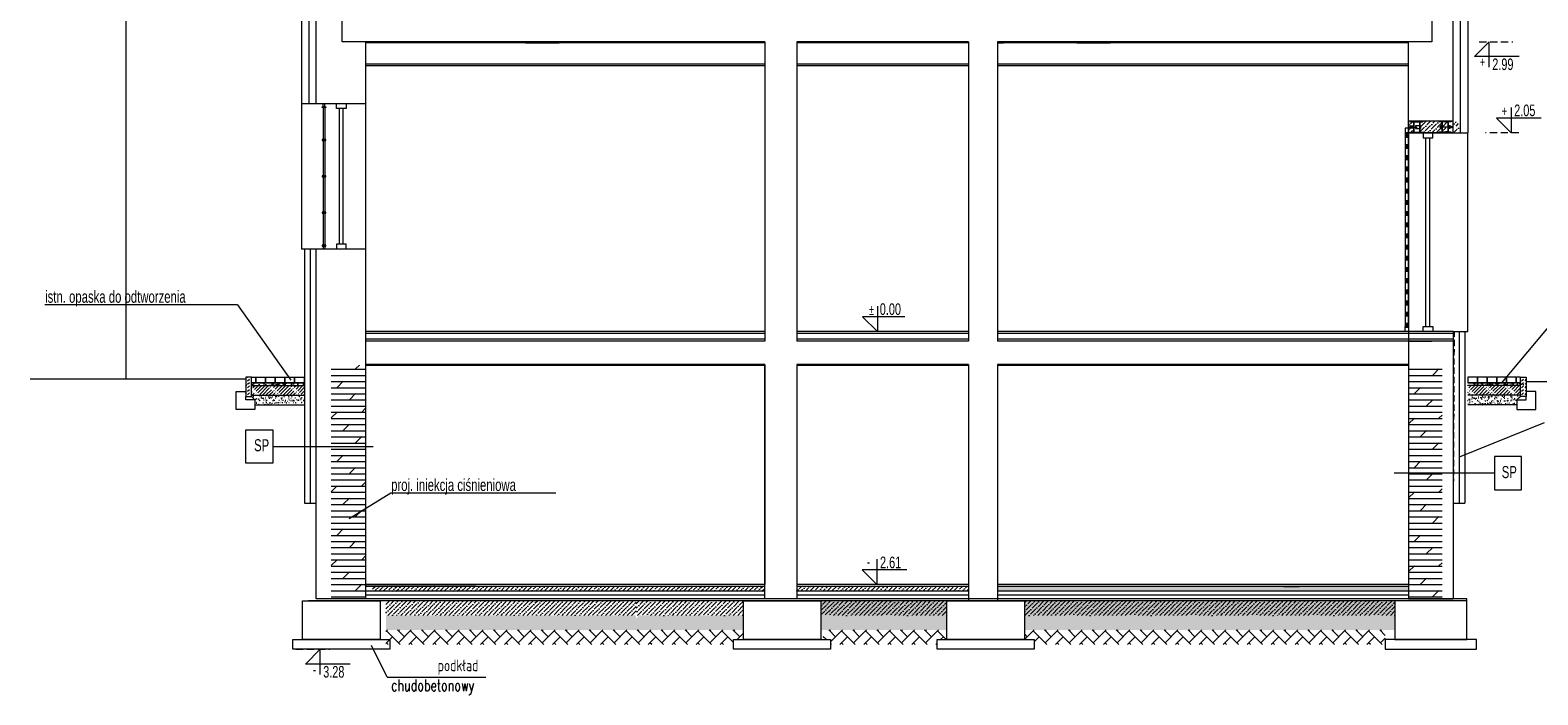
# Model space of a CAD drawing. Header units: millimetres. Extents: x 6354466 to 6508314, y -1889048 to -1342748.
# Tile 27 of 134: x 6482466 to 6498020, y -1885564 to -1878704. Entities that reach past the tile are written whole.
import ezdxf
from ezdxf.enums import TextEntityAlignment as Align

# ---------------------------------------------------------------- set-up
doc = ezdxf.new("R2010")
doc.units = ezdxf.units.MM
for name, pattern in [('CENTER', [50.8, 31.75, -6.35, 6.35, -6.35]), ('DASHED', [19.05, 12.7, -6.35]), ('HIDDEN', [0.375, 0.25, -0.125])]:
    doc.linetypes.add(name, pattern=pattern)
for name, color, linetype, lineweight in [('CIENKIE', 161, 'Continuous', 13), ('HATCH', 8, 'Continuous', 0), ('L-3', 10, 'Continuous', 18), ('L-5', 152, 'Continuous', 9), ('L-HATCH', 252, 'Continuous', 5), ('L-ISTNIEJĄCE BUDYNKI', 167, 'Continuous', 5), ('L-TXT', 141, 'Continuous', 9), ('OSIE', 9, 'CENTER', 9)]:
    doc.layers.add(name, color=color, linetype=linetype, lineweight=lineweight)
doc.styles.add('125', font='cdmsimpl.shx', dxfattribs={"width": 0.7, "height": 125})
doc.styles.add('SIM-DIM', font='simplex.shx', dxfattribs={"width": 0.7, "bigfont": 'cdmbigpl.shx'})
doc.styles.add('SIMPLEX', font='cdmsimpl.shx', dxfattribs={"width": 0.7, "bigfont": 'cdmbigpl.shx'})
doc.linetypes.add('BATTING', pattern='A,0.00254,-2.54,[134,ltypeshp.shx,S=2.54,R=0,X=-2.54,Y=0],-5.08,[134,ltypeshp.shx,S=2.54,R=180,X=2.54,Y=0],-2.54', length=10.16254)
pattern_1 = [(45, (6467235.9, -1881814.1), (3e-13, 123.56832), [262.128, -87.376]), (135, (6467297.68, -1881752.32), (3e-13, 123.56832), [262.128, -87.376])]
pattern_2 = [(45, (6467235.896, -1881814.104), (16.83798, 61.73926), [79.375, -15.875, 0, -15.875])]

# ---------------------------------------------------------------- blocks, each defined once
blk = doc.blocks.new('IPE120')
at = {"layer": 'HATCH'}
h = blk.add_hatch(dxfattribs=at)
h.set_pattern_fill('ANSI32', color=256, style=0)
h.set_pattern_definition([(45, (-6280381.522, 1601652.065), (-6.735192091, 6.735192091), []), (45, (-6280377.032, 1601652.065), (-6.735192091, 6.735192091), [])])
h.paths.add_polyline_path([(32, 60), (-32, 60), (-32, 54), (-9, 54, -0.414214), (-2, 47), (-2, -47, -0.414214), (-9, -54), (-32, -54), (-32, -60), (32, -60), (32, -54), (9, -54, -0.414214), (2, -47), (2, 47, -0.414214), (9, 54), (32, 54)])
at = {"layer": 'CIENKIE'}
for p, q in [((32, 60), (-32, 60)), ((-32, 60), (-32, 54)), ((-9, 54), (-32, 54)), ((-2, 47), (-2, -47)), ((2, 47), (2, -47)), ((32, 54), (9, 54)), ((32, 60), (32, 54)), ((-9, -54), (-32, -54)), ((-32, -54), (-32, -60)), ((32, -60), (-32, -60)), ((32, -54), (9, -54)), ((32, -54), (32, -60))]:
    blk.add_line(p, q, dxfattribs=at)
for centre, start, end in [((-9, 47), 0, 90), ((9, 47), 90, 180), ((-9, -47), 270, 0), ((9, -47), 180, 270)]:
    blk.add_arc(centre, 7, start, end, dxfattribs=at)
blk = doc.blocks.new('*U30')
for p, q in [((-5, 0), (-5, -5)), ((5, -5), (5, 0)), ((-5, -5), (5, -5)), ((-2, -5), (-2, -200)), ((2, -5), (2, -200)), ((-5, -205), (-5, -200)), ((-5, -200), (5, -200)), ((5, -200), (5, -205))]:
    blk.add_line(p, q)
blk = doc.blocks.new('*U31')
for p, q in [((-5, 0), (-5, -5)), ((5, -5), (5, 0)), ((-5, -5), (5, -5)), ((-2, -5), (-2, -145)), ((2, -5), (2, -145)), ((-5, -150), (-5, -145)), ((-5, -145), (5, -145)), ((5, -145), (5, -150))]:
    blk.add_line(p, q)

msp = doc.modelspace()

# ---------------------------------------------------------------- hatches: boundary and pattern name
at = {"layer": 'L-3', "true_color": 0x000000}
for points in [[(6496651, -1879772), (6496651, -1879807.3), (6496685.9, -1879807.3), (6496685.9, -1879772)], [(6496651, -1879887.3), (6496651, -1879922.7), (6496685.9, -1879922.7), (6496685.9, -1879887.3)], [(6496651, -1880002.7), (6496651, -1880038), (6496685.9, -1880038), (6496685.9, -1880002.7)], [(6496651, -1880118), (6496651, -1880153.4), (6496685.9, -1880153.4), (6496685.9, -1880118)], [(6496651, -1880233.4), (6496651, -1880268.8), (6496685.9, -1880268.8), (6496685.9, -1880233.4)], [(6496651, -1880348.8), (6496651, -1880384.1), (6496685.9, -1880384.1), (6496685.9, -1880348.8)], [(6496651, -1880464.1), (6496651, -1880499.5), (6496685.9, -1880499.5), (6496685.9, -1880464.1)], [(6496651, -1880579.5), (6496651, -1880614.8), (6496685.9, -1880614.8), (6496685.9, -1880579.5)], [(6496651, -1880694.8), (6496651, -1880730.2), (6496685.9, -1880730.2), (6496685.9, -1880694.8)], [(6496651, -1880810.2), (6496651, -1880845.5), (6496685.9, -1880845.5), (6496685.9, -1880810.2)], [(6496651, -1880925.5), (6496651, -1880960.9), (6496685.9, -1880960.9), (6496685.9, -1880925.5)], [(6496651, -1881040.9), (6496651, -1881076.2), (6496685.9, -1881076.2), (6496685.9, -1881040.9)], [(6496651, -1881156.2), (6496651, -1881191.6), (6496685.9, -1881191.6), (6496685.9, -1881156.2)], [(6496651, -1881271.6), (6496651, -1881306.9), (6496685.9, -1881306.9), (6496685.9, -1881271.6)], [(6496651, -1881386.9), (6496651, -1881422.3), (6496685.9, -1881422.3), (6496685.9, -1881386.9)], [(6496651, -1881502.3), (6496651, -1881537.6), (6496685.9, -1881537.6), (6496685.9, -1881502.3)], [(6496651, -1881617.6), (6496651, -1881653), (6496685.9, -1881653), (6496685.9, -1881617.6)], [(6496651, -1881733), (6496651, -1881768.3), (6496685.9, -1881768.3), (6496685.9, -1881733)]]:
    msp.add_hatch(color=18, dxfattribs=at).paths.add_polyline_path(points)
at = {"layer": 'L-HATCH', "ltscale": 10, "true_color": 0x139b48, "transparency": 33554687}
h = msp.add_hatch(dxfattribs=at)
h.set_pattern_fill('DOLMIT', color=114, scale=10)
h.paths.add_polyline_path([(6485925.9, -1882160), (6485571.9, -1882160), (6485571.9, -1884574.1), (6485925.9, -1884574.1)])
h = msp.add_hatch(dxfattribs=at)
h.set_pattern_fill('DOLMIT', color=114, scale=10)
h.paths.add_polyline_path([(6496685.9, -1882179.5), (6497032.3, -1882179.5), (6497032.3, -1884574.1), (6496685.9, -1884574.1)])
at = {"layer": 'L-ISTNIEJĄCE BUDYNKI', "ltscale": 0.5}
h = msp.add_hatch(dxfattribs=at)
h.set_pattern_fill('ANSI36', color=256, scale=10, angle=360)
h.set_pattern_definition([(45, (6614521.3, -1802850.623), (16.83798, 61.739261), [79.375, -15.875, 0, -15.875])])
h.paths.add_polyline_path([(6496731.5, -1879657.4, 0.4142136), (6496724.5, -1879650.4), (6496701.7, -1879650.4), (6496701.7, -1879644.1), (6496681.7, -1879644.1), (6496681.7, -1879764.1), (6496701.7, -1879764.1), (6496701.7, -1879757.8), (6496724.5, -1879757.8, 0.4142136), (6496731.5, -1879750.8), (6496731.5, -1879719.1), (6496727.9, -1879719.1), (6496727.9, -1879717.2), (6496712, -1879717.2), (6496712, -1879713.1), (6496697, -1879713.1), (6496697, -1879695.1), (6496712, -1879695.1), (6496712, -1879691), (6496727.9, -1879691), (6496727.9, -1879689.1), (6496731.5, -1879689.1)])
h.paths.add_polyline_path([(6496941.7, -1879644.1), (6496829.7, -1879644.1), (6496829.7, -1879650.4), (6496806.9, -1879650.4, 0.4142136), (6496799.9, -1879657.4), (6496799.9, -1879689.1), (6496803.5, -1879689.1), (6496803.5, -1879690.7), (6496813.5, -1879690.7), (6496813.5, -1879717.5), (6496803.5, -1879717.5), (6496803.5, -1879719.1), (6496799.9, -1879719.1), (6496799.9, -1879750.8, 0.4141985), (6496806.9, -1879757.8), (6496829.7, -1879757.8), (6496829.7, -1879764.1), (6496941.7, -1879764.1)])
h.paths.add_polyline_path([(6497069.9, -1879690.7), (6497079.9, -1879690.7), (6497079.9, -1879689.1), (6497083.5, -1879689.1), (6497083.5, -1879657.4, 0.4142136), (6497076.5, -1879650.4), (6497053.7, -1879650.4), (6497053.7, -1879644.1), (6496941.7, -1879644.1), (6496941.7, -1879764.1), (6496966.7, -1879764.1), (6497053.7, -1879764.1), (6497053.7, -1879757.8), (6497076.5, -1879757.8, 0.4142287), (6497083.5, -1879750.8), (6497083.5, -1879719.1), (6497079.9, -1879719.1), (6497079.9, -1879717.5), (6497069.9, -1879717.5)])
h.paths.add_polyline_path([(6497201.7, -1879644.1), (6497181.7, -1879644.1), (6497181.7, -1879650.4), (6497158.9, -1879650.4, 0.4142136), (6497151.9, -1879657.4), (6497151.9, -1879689.1), (6497155.5, -1879689.1), (6497155.5, -1879691), (6497171.4, -1879691), (6497171.4, -1879695.1), (6497186.4, -1879695.1), (6497186.4, -1879713.1), (6497171.4, -1879713.1), (6497171.4, -1879717.2), (6497155.5, -1879717.2), (6497155.5, -1879719.1), (6497151.9, -1879719.1), (6497151.9, -1879750.8, 0.4142136), (6497158.9, -1879757.8), (6497181.7, -1879757.8), (6497181.7, -1879764.1), (6497201.7, -1879764.1)])
at = {"layer": 'L-ISTNIEJĄCE BUDYNKI'}
h = msp.add_hatch(dxfattribs=at)
h.set_pattern_fill('DASH', color=256, scale=8, angle=45, style=0)
h.set_pattern_definition([(45, (6009258.577, -2106433.732), (2e-13, 35.9210245), [25.4, -25.4])])
h.paths.add_polyline_path([(6484748, -1882383.5), (6484748, -1882484.1), (6484690, -1882484.1), (6484690, -1882284.1), (6484748, -1882284.1)])
h = msp.add_hatch(dxfattribs=at)
h.set_pattern_fill('AR-SAND', color=256, style=0)
h.set_pattern_definition([(37.5, (5330951.468, -2081249.116), (-1.6000313, 48.9413237), [0, -38.608, 0, -43.18, 0, -41.275]), (7.5, (5330951.47, -2081249.116), (44.9523283, 71.68251), [0, -20.828, 0, -34.798, 0, -13.335]), (327.5, (5330920.226, -2081249.116), (79.099237, 0.1437185), [0, -12.7, 0, -45.72, 0, -59.69]), (317.5, (5330920.226, -2081249.116), (76.3556452, 22.2929323), [0, -6.35, 0, -29.972, 0, -34.29])])
h.paths.add_polyline_path([(6485294, -1882344.1), (6484750, -1882344.1), (6484690, -1882344.1), (6484690, -1882371.2), (6484750, -1882371.2), (6485294, -1882371.2)])
h = msp.add_hatch(dxfattribs=at)
h.set_pattern_fill('AR-SAND', color=256, angle=180, style=0)
h.set_pattern_definition([(37.5, (5330983.405, -2081249.116), (-1.6000313, 48.9413237), [0, -38.608, 0, -43.18, 0, -41.275]), (7.5, (5330983.405, -2081249.116), (44.9523283, 71.68251), [0, -20.828, 0, -34.798, 0, -13.335]), (327.5, (5330952.163, -2081249.116), (79.099237, 0.1437185), [0, -12.7, 0, -45.72, 0, -59.69]), (317.5, (5330952.163, -2081249.116), (76.3556452, 22.2929323), [0, -6.35, 0, -29.972, 0, -34.29])])
h.paths.add_polyline_path([(6497295.9, -1882344.1), (6497839.8, -1882344.1), (6497899.8, -1882344.1), (6497899.8, -1882371.2), (6497839.8, -1882371.2), (6497295.9, -1882371.2)])
h = msp.add_hatch(dxfattribs=at)
h.set_pattern_fill('DASH', color=256, scale=8, angle=135, style=0)
h.set_pattern_definition([(45, (6009290.515, -2106433.732), (2e-13, 35.9210245), [25.4, -25.4])])
h.paths.add_polyline_path([(6497841.8, -1882383.5), (6497841.8, -1882484.1), (6497899.8, -1882484.1), (6497899.8, -1882284.1), (6497841.8, -1882284.1)])
h = msp.add_hatch(dxfattribs=at)
h.set_pattern_fill('ISO04W100', color=256, scale=5, angle=45)
h.set_pattern_definition([(45, (6293508.51, -1988760.03), (-17.6776695, 17.6776695), [120, -15, 2.5, -15])])
h.paths.add_polyline_path([(6484750, -1882371.2), (6484750, -1882471.2), (6485294, -1882471.2), (6485294, -1882371.2)])
h = msp.add_hatch(dxfattribs=at)
h.set_pattern_fill('AR-SAND', color=256)
h.set_pattern_definition([(37.5, (6286161.043, -2101549.475), (-1.6000313, 48.941324), [0, -38.608, 0, -43.18, 0, -41.275]), (7.5, (6286161.04, -2101549.475), (44.952328, 71.68251), [0, -20.828, 0, -34.798, 0, -13.335]), (327.5, (6286129.8, -2101549.475), (79.099237, 0.1437185), [0, -12.7, 0, -45.72, 0, -59.69]), (317.5, (6286129.8, -2101549.475), (76.355645, 22.292932), [0, -6.35, 0, -29.972, 0, -34.29])])
h.paths.add_polyline_path([(6484750, -1882484.1), (6484785.4, -1882519.5), (6484785.4, -1882571.2), (6485294, -1882571.2), (6485294, -1882471.2), (6484750, -1882471.2)])
h = msp.add_hatch(dxfattribs=at)
h.set_pattern_fill('ISO04W100', color=256, scale=5, angle=135)
h.set_pattern_definition([(45, (6293540.447, -1988760.03), (-17.6776695, 17.6776695), [120, -15, 2.5, -15])])
h.paths.add_polyline_path([(6497839.8, -1882371.2), (6497839.8, -1882471.2), (6497295.9, -1882471.2), (6497295.9, -1882371.2)])
h = msp.add_hatch(dxfattribs=at)
h.set_pattern_fill('AR-SAND', color=256, angle=180)
h.set_pattern_definition([(37.5, (6286192.98, -2101549.475), (-1.6000313, 48.9413237), [0, -38.608, 0, -43.18, 0, -41.275]), (7.5, (6286192.98, -2101549.475), (44.952328, 71.68251), [0, -20.828, 0, -34.798, 0, -13.335]), (327.5, (6286161.74, -2101549.475), (79.099237, 0.1437185), [0, -12.7, 0, -45.72, 0, -59.69]), (317.5, (6286161.74, -2101549.475), (76.355645, 22.292932), [0, -6.35, 0, -29.972, 0, -34.29])])
h.paths.add_polyline_path([(6497839.8, -1882484.1), (6497804.5, -1882519.5), (6497804.5, -1882571.2), (6497295.9, -1882571.2), (6497295.9, -1882471.2), (6497839.8, -1882471.2)])
at = {"layer": 'L-ISTNIEJĄCE BUDYNKI', "ltscale": 0.5}
h = msp.add_hatch(dxfattribs=at)
h.set_pattern_fill('ANSI36', color=256, scale=10, angle=360)
h.set_pattern_definition(pattern_2)
h.paths.add_polyline_path([(6485995.9, -1884444.1), (6485995.9, -1884494.1), (6488717, -1884494.1), (6488717, -1884444.1)])
h = msp.add_hatch(dxfattribs=at)
h.set_pattern_fill('ANSI36', color=256, scale=10, angle=360)
h.set_pattern_definition(pattern_2)
h.paths.add_polyline_path([(6490045.9, -1884494.1), (6490045.9, -1884444.1), (6488717, -1884444.1), (6488717, -1884494.1)])
h = msp.add_hatch(dxfattribs=at)
h.set_pattern_fill('ANSI36', color=256, scale=10, angle=360)
h.set_pattern_definition(pattern_2)
h.paths.add_polyline_path([(6492145.9, -1884494.1), (6490375.9, -1884494.1), (6490375.9, -1884444.1), (6492145.9, -1884444.1)])
h = msp.add_hatch(dxfattribs=at)
h.set_pattern_fill('ANSI36', color=256, scale=10, angle=360)
h.set_pattern_definition(pattern_2)
h.paths.add_polyline_path([(6492445.9, -1884444.1), (6496685.9, -1884444.1), (6496685.9, -1884494.1), (6492445.9, -1884494.1)])
h = msp.add_hatch(dxfattribs=at)
h.set_pattern_fill('ANSI36', color=256, scale=10)
h.paths.add_polyline_path([(6486135.9, -1884594.1), (6486135.9, -1884744.1), (6488717, -1884744.1), (6488717, -1884594.1)])
h = msp.add_hatch(dxfattribs=at)
h.set_pattern_fill('ANSI36', color=256, scale=10, angle=360)
h.set_pattern_definition(pattern_2)
h.paths.add_polyline_path([(6489823.4, -1884744.1), (6488717, -1884744.1), (6488717, -1884594.1), (6489823.4, -1884594.1)])
h = msp.add_hatch(dxfattribs=at)
h.set_pattern_fill('ANSI36', color=256, scale=10, angle=360)
h.set_pattern_definition(pattern_2)
h.paths.add_polyline_path([(6496545.9, -1884744.1), (6492723.4, -1884744.1), (6492723.4, -1884594.1), (6491923.4, -1884594.1), (6491923.4, -1884744.1), (6490623.4, -1884744.1), (6490623.4, -1884594.1), (6491923.4, -1884594.1), (6492723.4, -1884594.1), (6496545.9, -1884594.1)])
h = msp.add_hatch(dxfattribs=at)
h.set_pattern_fill('ANSI36', color=256, scale=10, angle=360)
h.set_pattern_definition(pattern_2)
h.paths.add_polyline_path([(6490623.4, -1884594.1), (6490623.4, -1884744.1), (6491923.4, -1884744.1), (6491923.4, -1884594.1)])
h = msp.add_hatch(dxfattribs=at)
h.set_pattern_fill('ANSI36', color=256, scale=10, angle=360)
h.set_pattern_definition(pattern_2)
h.paths.add_polyline_path([(6496545.9, -1884594.1), (6492723.4, -1884594.1), (6492723.4, -1884744.1), (6496545.9, -1884744.1)])
h = msp.add_hatch(dxfattribs=at)
h.set_pattern_fill('AR-CONC', color=256, scale=0.78, angle=360)
h.set_pattern_definition([(50, (6467235.9, -1881814.1), (142.10404, -12.4325), [14.859, -163.449]), (355, (6467235.9, -1881814.1), (-27.4899, 149.02434), [11.8872, -130.75966]), (100.45144, (6467247.74, -1881815.14), (114.6142, 136.59185), [12.6282, -138.9104]), (46.1842, (6467235.9, -1881774.48), (211.4417, -32.793), [22.2885, -245.1735]), (96.63556, (6467253.52, -1881777.21), (185.1752, 192.9924), [18.9423, -208.3658]), (351.18415, (6467235.9, -1881774.48), (185.1752, 192.9924), [17.8308, -196.1386]), (21, (6467255.71, -1881784.39), (118.25923, -79.76685), [14.859, -163.449]), (326, (6467255.71, -1881784.39), (48.2056, 143.6666), [11.8872, -130.7592]), (71.45144, (6467265.56, -1881791.03), (166.4648, 63.89976), [12.6282, -138.91015]), (37.5, (6467235.896, -1881814.104), (2.40911, 65.95293), [0, -129.17424, 0, -132.7404, 0, -131.2545]), (7.5, (6467235.896, -1881814.104), (52.11934, 78.14085), [0, -75.68184, 0, -126.20244, 0, -50.0253]), (327.5, (6467191.715, -1881814.104), (105.76066, -4.46842), [0, -49.53, 0, -154.5336, 0, -205.0542]), (317.5, (6467171.9, -1881814.1), (115.54076, 19.83266), [0, -64.389, 0, -102.62616, 0, -145.6182])])
h.paths.add_polyline_path([(6486135.9, -1884744.1), (6486135.9, -1884894.1), (6488717, -1884894.1), (6488717, -1884744.1)])
h.paths.add_polyline_path([(6489823.4, -1884894.1), (6489823.4, -1884744.1), (6488747, -1884744.1), (6488717, -1884774.1), (6488717, -1884894.1)])
h.paths.add_polyline_path([(6491923.4, -1884894.1), (6490623.4, -1884894.1), (6490623.4, -1884744.1), (6491923.4, -1884744.1)])
h.paths.add_polyline_path([(6496545.9, -1884744.1), (6492723.4, -1884744.1), (6492723.4, -1884894.1), (6496545.9, -1884894.1)])
h = msp.add_hatch(dxfattribs=at)
h.set_pattern_fill('AR-HBONE', color=256, scale=0.86, angle=360)
h.set_pattern_definition(pattern_1)
h.paths.add_polyline_path([(6486135.9, -1884894.1), (6486135.9, -1885044.1), (6488717, -1885044.1), (6488717, -1884894.1)])
h.paths.add_polyline_path([(6489723.4, -1885044.1), (6489723.4, -1884994.1), (6489823.4, -1884994.1), (6489823.4, -1884894.1), (6488717, -1884894.1), (6488717, -1885044.1)])
h.paths.add_polyline_path([(6491823.4, -1885044.1), (6491823.4, -1884994.1), (6491923.4, -1884994.1), (6491923.4, -1884894.1), (6490647.6, -1884894.1), (6490647.6, -1884994.1), (6490723.4, -1884994.1), (6490723.4, -1885044.1)])
h = msp.add_hatch(dxfattribs=at)
h.set_pattern_fill('AR-HBONE', color=256, scale=0.86, angle=180)
h.set_pattern_definition(pattern_1)
h.paths.add_polyline_path([(6496445.9, -1884894.1), (6496445.9, -1885044.1), (6495929.8, -1885044.1), (6495929.8, -1884894.1)])
h.paths.add_polyline_path([(6494923.4, -1885044.1), (6494923.4, -1884994.1), (6494823.4, -1884994.1), (6494823.4, -1884894.1), (6495929.8, -1884894.1), (6495929.8, -1885044.1)])
h.paths.add_polyline_path([(6492823.4, -1885044.1), (6492823.4, -1884994.1), (6492723.4, -1884994.1), (6492723.4, -1884894.1), (6494823.4, -1884894.1), (6494823.4, -1884994.1), (6494923.4, -1884994.1), (6494923.4, -1885044.1)])

# ---------------------------------------------------------------- linework, layer by layer
at = {"layer": 'L-3', "linetype": 'BATTING', "ltscale": 7}
for p, q in [((6497220.9, -1879764.1), (6497220.9, -1877484.1)), ((6485340.9, -1877634.1), (6485340.9, -1879464.1))]:
    msp.add_line(p, q, dxfattribs=at)
at = {"layer": 'L-3', "ltscale": 10}
for p, q in [((6497295.9, -1877484.1), (6497295.9, -1879764.1)), ((6485265.9, -1877634.1), (6485265.9, -1879464.1)), ((6485415.9, -1879464.1), (6485265.9, -1879464.1)), ((6497145.9, -1879764.1), (6497295.9, -1879764.1)), ((6485415.9, -1880964.1), (6485265.9, -1880964.1)), ((6485295.9, -1880964.1), (6485295.9, -1883584.1)), ((6497145.9, -1881814.1), (6497295.9, -1881814.1)), ((6497265.9, -1881814.1), (6497265.9, -1883584.1)), ((6485295.9, -1883584.1), (6485415.9, -1883584.1)), ((6497145.9, -1883584.1), (6497265.9, -1883584.1))]:
    msp.add_line(p, q, dxfattribs=at)
at = {"layer": 'L-3', "linetype": 'BATTING', "ltscale": 5}
for p, q in [((6485354.2, -1880964.1), (6485354.2, -1883584.1)), ((6497209.7, -1881814.1), (6497209.7, -1883584.1))]:
    msp.add_line(p, q, dxfattribs=at)
at = {"layer": 'L-3', "linetype": 'DASHED', "ltscale": 5}
msp.add_line((6497150.4, -1883584.1), (6497159.6, -1881814.1), dxfattribs=at)
at = {"layer": 'L-3', "color": 18, "true_color": 0x000000}
for points in [[(6496651, -1879764.1), (6496685.9, -1879764.1), (6496685.9, -1879714.1), (6496651, -1879714.1)], [(6496651, -1879764.1), (6496651, -1881764.1), (6496685.9, -1881764.1), (6496685.9, -1879764.1)], [(6496651, -1879772), (6496651, -1879807.3), (6496685.9, -1879807.3), (6496685.9, -1879772)], [(6496651, -1879887.3), (6496651, -1879922.7), (6496685.9, -1879922.7), (6496685.9, -1879887.3)], [(6496651, -1880118), (6496651, -1880153.4), (6496685.9, -1880153.4), (6496685.9, -1880118)], [(6496651, -1880233.4), (6496651, -1880268.8), (6496685.9, -1880268.8), (6496685.9, -1880233.4)], [(6496651, -1880348.8), (6496651, -1880384.1), (6496685.9, -1880384.1), (6496685.9, -1880348.8)], [(6496651, -1880464.1), (6496651, -1880499.5), (6496685.9, -1880499.5), (6496685.9, -1880464.1)], [(6496651, -1880579.5), (6496651, -1880614.8), (6496685.9, -1880614.8), (6496685.9, -1880579.5)], [(6496651, -1880694.8), (6496651, -1880730.2), (6496685.9, -1880730.2), (6496685.9, -1880694.8)], [(6496651, -1880810.2), (6496651, -1880845.5), (6496685.9, -1880845.5), (6496685.9, -1880810.2)], [(6496651, -1880925.5), (6496651, -1880960.9), (6496685.9, -1880960.9), (6496685.9, -1880925.5)], [(6496651, -1881040.9), (6496651, -1881076.2), (6496685.9, -1881076.2), (6496685.9, -1881040.9)], [(6496651, -1881156.2), (6496651, -1881191.6), (6496685.9, -1881191.6), (6496685.9, -1881156.2)], [(6496651, -1881271.6), (6496651, -1881306.9), (6496685.9, -1881306.9), (6496685.9, -1881271.6)], [(6496651, -1881386.9), (6496651, -1881422.3), (6496685.9, -1881422.3), (6496685.9, -1881386.9)], [(6496651, -1881502.3), (6496651, -1881537.6), (6496685.9, -1881537.6), (6496685.9, -1881502.3)], [(6496651, -1881617.6), (6496651, -1881653), (6496685.9, -1881653), (6496685.9, -1881617.6)], [(6496651, -1881733), (6496651, -1881768.3), (6496685.9, -1881768.3), (6496685.9, -1881733)], [(6496651, -1881764.1), (6496685.9, -1881764.1), (6496685.9, -1881814.1), (6496651, -1881814.1)]]:
    msp.add_lwpolyline(points, close=True, dxfattribs=at)
at = {"layer": 'L-5', "ltscale": 10}
for p, q in [((6485265.9, -1879464.1), (6485265.9, -1880964.1)), ((6497295.9, -1881814.1), (6497295.9, -1879764.1))]:
    msp.add_line(p, q, dxfattribs=at)
at = {"layer": 'L-5'}
for p, q in [((6484969.2, -1883000.2), (6486003.8, -1883000.2)), ((6497572.8, -1883277.1), (6496538.2, -1883277.1))]:
    msp.add_line(p, q, dxfattribs=at)
for points in [[(6484691.5, -1882827.8), (6484969.2, -1882827.8), (6484969.2, -1883172.6), (6484691.5, -1883172.6)], [(6497850.5, -1883104.7), (6497572.8, -1883104.7), (6497572.8, -1883449.6), (6497850.5, -1883449.6)]]:
    msp.add_lwpolyline(points, close=True, dxfattribs=at)
at = {"layer": 'L-HATCH'}
msp.add_line((6484690, -1882305.5), (6482465.9, -1882305.5), dxfattribs=at)
msp.add_lwpolyline([(6483456.3, -1882305.5), (6483456.3, -1870494)], dxfattribs=at)
at = {"layer": 'L-ISTNIEJĄCE BUDYNKI', "ltscale": 0.5}
for p, q in [((6497145.9, -1879764.1), (6497145.9, -1877484.1)), ((6485415.9, -1879464.1), (6485415.9, -1877634.1)), ((6485925.9, -1878824.1), (6485925.9, -1881834.1)), ((6487575.9, -1878834.1), (6487923.7, -1878834.1)), ((6489711.3, -1878824.1), (6489929.1, -1878824.1)), ((6490045.9, -1878824.1), (6490045.9, -1881914.1)), ((6490375.9, -1878824.1), (6490375.9, -1881914.1)), ((6492145.9, -1878824.1), (6492145.9, -1881914.1)), ((6492445.9, -1878824.1), (6492445.9, -1881914.1)), ((6492445.9, -1878834.1), (6492505.9, -1878834.1)), ((6493262.7, -1878834.1), (6493610.5, -1878834.1)), ((6494181.1, -1878824.1), (6494528.9, -1878824.1)), ((6485925.9, -1879464.1), (6485415.9, -1879464.1)), ((6485487.2, -1879494.1), (6485487.2, -1879464.1)), ((6485487.2, -1879504.1), (6485487.2, -1879834.1)), ((6485507.2, -1879494.1), (6485507.2, -1879464.1)), ((6485507.2, -1879504.1), (6485507.2, -1879834.1)), ((6485487.2, -1879844.1), (6485487.2, -1880209.1)), ((6485507.2, -1879844.1), (6485507.2, -1880209.1)), ((6485487.2, -1880219.1), (6485487.2, -1880584.1)), ((6485507.2, -1880219.1), (6485507.2, -1880584.1)), ((6485487.2, -1880594.1), (6485487.2, -1880924.1)), ((6485487.2, -1880594.1), (6485487.2, -1880924.1)), ((6485507.2, -1880594.1), (6485507.2, -1880924.1)), ((6485507.2, -1880594.1), (6485507.2, -1880924.1)), ((6485487.2, -1880934.1), (6485487.2, -1880964.1)), ((6485507.2, -1880934.1), (6485507.2, -1880964.1)), ((6485415.9, -1881814.1), (6485415.9, -1880964.1)), ((6485925.9, -1880964.1), (6485415.9, -1880964.1)), ((6485925.9, -1881814.1), (6485925.9, -1881914.1)), ((6496685.9, -1881814.1), (6496685.9, -1881914.1)), ((6485925.9, -1881914.1), (6485925.9, -1884574.1)), ((6496685.9, -1881914.1), (6496685.9, -1884574.1)), ((6490045.9, -1882154.1), (6490045.9, -1884424.1)), ((6490375.9, -1882154.1), (6490375.9, -1884574.1)), ((6492145.9, -1882154.1), (6492145.9, -1884594.1)), ((6492445.9, -1882154.1), (6492445.9, -1884594.1)), ((6487225.9, -1884444.1), (6487065.9, -1884444.1)), ((6495395.9, -1884444.1), (6495555.9, -1884444.1)), ((6485935.9, -1884574.1), (6485415.9, -1884574.1)), ((6490395.9, -1884574.1), (6490045.9, -1884574.1)), ((6492495.9, -1884574.1), (6492145.9, -1884574.1)), ((6496685.9, -1884574.1), (6497145.9, -1884574.1)), ((6497285.9, -1884594.1), (6497285.9, -1884574.1)), ((6486149.5, -1885380.6), (6485988.9, -1885054.1)), ((6486149.5, -1885380.6), (6487166.9, -1885380.6))]:
    msp.add_line(p, q, dxfattribs=at)
at = {"layer": 'L-ISTNIEJĄCE BUDYNKI'}
for p, q in [((6490045.9, -1878824.1), (6485925.9, -1878824.1)), ((6490045.9, -1878834.1), (6485925.9, -1878834.1)), ((6492145.9, -1878824.1), (6490375.9, -1878824.1)), ((6492145.9, -1878834.1), (6490375.9, -1878834.1)), ((6496685.9, -1878824.1), (6492445.9, -1878824.1)), ((6495525.9, -1878834.1), (6492445.9, -1878834.1)), ((6496685.9, -1878834.1), (6495525.9, -1878834.1)), ((6496685.9, -1879764.1), (6496685.9, -1878824.1)), ((6490045.9, -1879054.1), (6485925.9, -1879054.1)), ((6490045.9, -1879074.1), (6485925.9, -1879074.1)), ((6492145.9, -1879054.1), (6490375.9, -1879054.1)), ((6491285.9, -1879074.1), (6490375.9, -1879074.1)), ((6492145.9, -1879074.1), (6490375.9, -1879074.1)), ((6496685.9, -1879054.1), (6492445.9, -1879054.1)), ((6496685.9, -1879074.1), (6492447.8, -1879074.1)), ((6496716.2, -1879695.1), (6496701.2, -1879695.1)), ((6496701.2, -1879695.1), (6496701.2, -1879713.1)), ((6497115.6, -1879695.1), (6497130.6, -1879695.1)), ((6497130.6, -1879695.1), (6497130.6, -1879713.1)), ((6497145.9, -1879764.1), (6496685.9, -1879764.1)), ((6496701.2, -1879713.1), (6496716.2, -1879713.1)), ((6497130.6, -1879713.1), (6497115.6, -1879713.1)), ((6485415.9, -1884574.1), (6485415.9, -1881814.1)), ((6490045.9, -1881814.1), (6485925.9, -1881814.1)), ((6490045.9, -1881834.1), (6485925.9, -1881834.1)), ((6492145.9, -1881814.1), (6490375.9, -1881814.1)), ((6492145.9, -1881834.1), (6490375.9, -1881834.1)), ((6497145.9, -1881814.1), (6492445.9, -1881814.1)), ((6497145.9, -1881834.1), (6492445.9, -1881834.1)), ((6490045.9, -1881894.1), (6485925.9, -1881894.1)), ((6490045.9, -1881914.1), (6485925.9, -1881914.1)), ((6492145.9, -1881894.1), (6490375.9, -1881894.1)), ((6492145.9, -1881914.1), (6490375.9, -1881914.1)), ((6497145.9, -1881894.1), (6492445.9, -1881894.1)), ((6497145.9, -1881894.1), (6492445.9, -1881894.1)), ((6497145.9, -1881914.1), (6492445.9, -1881914.1)), ((6497145.9, -1881914.1), (6492445.9, -1881914.1)), ((6490045.9, -1882154.1), (6485925.9, -1882154.1)), ((6490045.9, -1882164.1), (6485925.9, -1882164.1)), ((6490045.9, -1884574.1), (6490045.9, -1882154.1)), ((6492145.9, -1882154.1), (6490375.9, -1882154.1)), ((6492145.9, -1882164.1), (6490375.9, -1882164.1)), ((6496685.9, -1882154.1), (6492445.9, -1882154.1)), ((6496685.9, -1882164.1), (6492445.9, -1882164.1)), ((6484750, -1882344.1), (6485294, -1882344.1)), ((6497839.8, -1882344.1), (6497295.9, -1882344.1)), ((6497899.8, -1882331.8), (6498847.8, -1882331.8)), ((6484590, -1882619.5), (6484590, -1882434.1)), ((6484590, -1882434.1), (6484690, -1882434.1)), ((6484690, -1882519.5), (6484690, -1882484.1)), ((6484750, -1882371.2), (6485294, -1882371.2)), ((6484750, -1882471.2), (6485294, -1882471.2)), ((6484750, -1882484.1), (6484785.4, -1882519.5)), ((6497839.8, -1882371.2), (6497295.9, -1882371.2)), ((6497839.8, -1882471.2), (6497295.9, -1882471.2)), ((6497839.8, -1882484.1), (6497804.5, -1882519.5)), ((6497999.8, -1882434.1), (6497899.8, -1882434.1)), ((6497899.8, -1882519.5), (6497899.8, -1882484.1)), ((6497999.8, -1882619.5), (6497999.8, -1882434.1)), ((6484785.4, -1882619.5), (6484590, -1882619.5)), ((6484785.4, -1882519.5), (6484690, -1882519.5)), ((6484785.4, -1882519.5), (6484785.4, -1882619.5)), ((6484785.4, -1882571.2), (6485294, -1882571.2)), ((6497804.5, -1882571.2), (6497295.9, -1882571.2)), ((6497804.5, -1882519.5), (6497899.8, -1882519.5)), ((6497804.5, -1882519.5), (6497804.5, -1882619.5)), ((6497804.5, -1882619.5), (6497999.8, -1882619.5)), ((6485925.9, -1884424.1), (6487065.9, -1884424.1)), ((6490045.9, -1884424.1), (6485925.9, -1884424.1)), ((6490045.9, -1884444.1), (6485925.9, -1884444.1)), ((6490045.9, -1884494.1), (6485925.9, -1884494.1)), ((6488449.2, -1884424.1), (6488105.9, -1884424.1)), ((6492145.9, -1884424.1), (6490375.9, -1884424.1)), ((6492145.9, -1884444.1), (6490375.9, -1884444.1)), ((6492145.9, -1884494.1), (6490375.9, -1884494.1)), ((6495555.9, -1884424.1), (6492445.9, -1884424.1)), ((6496685.9, -1884444.1), (6492445.9, -1884444.1)), ((6496685.9, -1884494.1), (6492445.9, -1884494.1)), ((6493905.1, -1884424.1), (6493561.8, -1884424.1)), ((6496685.9, -1884424.1), (6495555.9, -1884424.1)), ((6497285.9, -1884594.1), (6485335.9, -1884594.1)), ((6497285.9, -1884574.1), (6485415.9, -1884574.1))]:
    msp.add_line(p, q, dxfattribs=at)
at = {"layer": 'L-ISTNIEJĄCE BUDYNKI', "linetype": 'HIDDEN', "ltscale": 300}
for p, q in [((6497414.6, -1878824.1), (6497762.4, -1878824.1)), ((6497824.2, -1879764.1), (6497480.9, -1879764.1)), ((6485208.4, -1885094.1), (6485556.2, -1885094.1))]:
    msp.add_line(p, q, dxfattribs=at)
at = {"layer": 'L-ISTNIEJĄCE BUDYNKI', "color": 18, "ltscale": 0.5, "true_color": 0x000000}
msp.add_line((6496685.9, -1879764.1), (6496685.9, -1881814.1), dxfattribs=at)
at = {"layer": 'L-ISTNIEJĄCE BUDYNKI', "ltscale": 10}
for p, q in [((6497145.9, -1881814.1), (6497145.9, -1884574.1)), ((6497145.9, -1882284.1), (6497145.9, -1883584.1))]:
    msp.add_line(p, q, dxfattribs=at)
at = {"layer": 'L-ISTNIEJĄCE BUDYNKI', "linetype": 'BATTING', "ltscale": 3}
for p, q in [((6490045.9, -1884534.1), (6485925.9, -1884534.1)), ((6492145.9, -1884534.1), (6490375.9, -1884534.1)), ((6496685.9, -1884534.1), (6492445.9, -1884534.1))]:
    msp.add_line(p, q, dxfattribs=at)
at = {"layer": 'L-ISTNIEJĄCE BUDYNKI', "ltscale": 0.5}
for points in [[(6485925.9, -1878824.1), (6485685.9, -1878824.1), (6485685.9, -1878584.1), (6485925.9, -1878584.1)], [(6496685.9, -1878584.1), (6496925.9, -1878584.1), (6496925.9, -1878824.1), (6496685.9, -1878824.1)], [(6496685.9, -1881914.1), (6496685.9, -1881914.1), (6496925.9, -1881914.1)]]:
    msp.add_lwpolyline(points, dxfattribs=at)
for points in [[(6485517.2, -1879504.1), (6485477.2, -1879504.1), (6485477.2, -1879494.1), (6485517.2, -1879494.1)], [(6496685.9, -1879764.1), (6497145.9, -1879764.1), (6497145.9, -1879644.1), (6496685.9, -1879644.1)], [(6485517.2, -1879834.1), (6485477.2, -1879834.1), (6485477.2, -1879844.1), (6485517.2, -1879844.1)], [(6485517.2, -1880209.1), (6485477.2, -1880209.1), (6485477.2, -1880219.1), (6485517.2, -1880219.1)], [(6485517.2, -1880584.1), (6485477.2, -1880584.1), (6485477.2, -1880594.1), (6485517.2, -1880594.1)], [(6485517.2, -1880924.1), (6485477.2, -1880924.1), (6485477.2, -1880934.1), (6485517.2, -1880934.1)], [(6486075.9, -1884994.1), (6485275.9, -1884994.1), (6485275.9, -1884594.1), (6486075.9, -1884594.1)], [(6490623.4, -1884994.1), (6489823.4, -1884994.1), (6489823.4, -1884594.1), (6490623.4, -1884594.1)], [(6492723.4, -1884994.1), (6491923.4, -1884994.1), (6491923.4, -1884594.1), (6492723.4, -1884594.1)], [(6496545.9, -1884994.1), (6497285.9, -1884994.1), (6497285.9, -1884594.1), (6496545.9, -1884594.1)], [(6486175.9, -1885094.1), (6485175.9, -1885094.1), (6485175.9, -1884994.1), (6486175.9, -1884994.1)], [(6490723.4, -1885094.1), (6489723.4, -1885094.1), (6489723.4, -1884994.1), (6490723.4, -1884994.1)], [(6492823.4, -1885094.1), (6491823.4, -1885094.1), (6491823.4, -1884994.1), (6492823.4, -1884994.1)], [(6496445.9, -1885094.1), (6497385.9, -1885094.1), (6497385.9, -1884994.1), (6496445.9, -1884994.1)]]:
    msp.add_lwpolyline(points, close=True, dxfattribs=at)
at = {"layer": 'L-ISTNIEJĄCE BUDYNKI'}
for points in [[(6496732.1, -1879717.2), (6496716.2, -1879717.2), (6496716.2, -1879691), (6496732.1, -1879691)], [(6496735.7, -1879719.1), (6496732.1, -1879719.1), (6496732.1, -1879689.1), (6496735.7, -1879689.1)], [(6496757.7, -1879717.5), (6496807.7, -1879717.5), (6496807.7, -1879690.7), (6496757.7, -1879690.7)], [(6496807.7, -1879719.1), (6496804.1, -1879719.1), (6496804.1, -1879689.1), (6496807.7, -1879689.1)], [(6497014.1, -1879717.5), (6497024.1, -1879717.5), (6497024.1, -1879690.7), (6497014.1, -1879690.7)], [(6497024.1, -1879719.1), (6497027.7, -1879719.1), (6497027.7, -1879689.1), (6497024.1, -1879689.1)], [(6497096.1, -1879719.1), (6497099.7, -1879719.1), (6497099.7, -1879689.1), (6497096.1, -1879689.1)], [(6497099.7, -1879717.2), (6497115.6, -1879717.2), (6497115.6, -1879691), (6497099.7, -1879691)], [(6484690, -1882484.1), (6484750, -1882484.1), (6484750, -1882284.1), (6484690, -1882284.1)], [(6497899.8, -1882484.1), (6497839.8, -1882484.1), (6497839.8, -1882284.1), (6497899.8, -1882284.1)]]:
    msp.add_lwpolyline(points, close=True, dxfattribs=at)
at = {"layer": 'L-ISTNIEJĄCE BUDYNKI', "color": 18, "true_color": 0x000000}
msp.add_lwpolyline([(6496651, -1880002.7), (6496651, -1880038), (6496685.9, -1880038), (6496685.9, -1880002.7)], close=True, dxfattribs=at)
at = {"layer": 'L-ISTNIEJĄCE BUDYNKI'}
for points in [[(6484760, -1882284.1), (6484784, -1882284.1, -0.4142136), (6484794, -1882294.1), (6484794, -1882334.1, -0.4142136), (6484784, -1882344.1), (6484760, -1882344.1, -0.4142136), (6484750, -1882334.1), (6484750, -1882294.1, -0.4142136)], [(6484804, -1882284.1), (6484884, -1882284.1, -0.4142136), (6484894, -1882294.1), (6484894, -1882334.1, -0.4142136), (6484884, -1882344.1), (6484804, -1882344.1, -0.4142136), (6484794, -1882334.1), (6484794, -1882294.1, -0.4142136)], [(6484904, -1882284.1), (6484984, -1882284.1, -0.4142136), (6484994, -1882294.1), (6484994, -1882334.1, -0.4142136), (6484984, -1882344.1), (6484904, -1882344.1, -0.4142136), (6484894, -1882334.1), (6484894, -1882294.1, -0.4142136)], [(6485004, -1882284.1), (6485084, -1882284.1, -0.4142136), (6485094, -1882294.1), (6485094, -1882334.1, -0.4142136), (6485084, -1882344.1), (6485004, -1882344.1, -0.4142136), (6484994, -1882334.1), (6484994, -1882294.1, -0.4142136)], [(6485104, -1882284.1), (6485184, -1882284.1, -0.4142136), (6485194, -1882294.1), (6485194, -1882334.1, -0.4142136), (6485184, -1882344.1), (6485104, -1882344.1, -0.4142136), (6485094, -1882334.1), (6485094, -1882294.1, -0.4142136)], [(6485204, -1882284.1), (6485284, -1882284.1, -0.4142136), (6485294, -1882294.1), (6485294, -1882334.1, -0.4142136), (6485284, -1882344.1), (6485204, -1882344.1, -0.4142136), (6485194, -1882334.1), (6485194, -1882294.1, -0.4142136)], [(6497385.9, -1882284.1), (6497305.9, -1882284.1, 0.4142136), (6497295.9, -1882294.1), (6497295.9, -1882334.1, 0.4142136), (6497305.9, -1882344.1), (6497385.9, -1882344.1, 0.4142136), (6497395.9, -1882334.1), (6497395.9, -1882294.1, 0.4142136)], [(6497485.9, -1882284.1), (6497405.9, -1882284.1, 0.4142136), (6497395.9, -1882294.1), (6497395.9, -1882334.1, 0.4142136), (6497405.9, -1882344.1), (6497485.9, -1882344.1, 0.4142136), (6497495.9, -1882334.1), (6497495.9, -1882294.1, 0.4142136)], [(6497585.9, -1882284.1), (6497505.9, -1882284.1, 0.4142136), (6497495.9, -1882294.1), (6497495.9, -1882334.1, 0.4142136), (6497505.9, -1882344.1), (6497585.9, -1882344.1, 0.4142136), (6497595.9, -1882334.1), (6497595.9, -1882294.1, 0.4142136)], [(6497685.9, -1882284.1), (6497605.9, -1882284.1, 0.4142136), (6497595.9, -1882294.1), (6497595.9, -1882334.1, 0.4142136), (6497605.9, -1882344.1), (6497685.9, -1882344.1, 0.4142136), (6497695.9, -1882334.1), (6497695.9, -1882294.1, 0.4142136)], [(6497785.9, -1882284.1), (6497705.9, -1882284.1, 0.4142136), (6497695.9, -1882294.1), (6497695.9, -1882334.1, 0.4142136), (6497705.9, -1882344.1), (6497785.9, -1882344.1, 0.4142136), (6497795.9, -1882334.1), (6497795.9, -1882294.1, 0.4142136)], [(6497829.8, -1882284.1), (6497805.9, -1882284.1, 0.4142136), (6497795.9, -1882294.1), (6497795.9, -1882334.1, 0.4142136), (6497805.9, -1882344.1), (6497829.8, -1882344.1, 0.4142136), (6497839.8, -1882334.1), (6497839.8, -1882294.1, 0.4142136)]]:
    msp.add_lwpolyline(points, format="xyb", close=True, dxfattribs=at)
at = {"layer": 'L-TXT'}
for p, q in [((6497365.9, -1878976), (6497517.8, -1878824.1)), ((6497517.8, -1879084.5), (6497517.8, -1878824.1)), ((6497826.5, -1878976), (6497365.9, -1878976)), ((6497743.9, -1879503.7), (6497743.9, -1879764.1)), ((6498052.7, -1879612.2), (6497592, -1879612.2)), ((6497592, -1879612.2), (6497743.9, -1879764.1)), ((6498455.8, -1881373.9), (6497645.9, -1882344.1)), ((6484604.6, -1881539.1), (6482618.5, -1881539.1)), ((6484604.6, -1881539.1), (6485156, -1882318)), ((6491206.2, -1881553.7), (6491206.2, -1881814.1)), ((6491490.2, -1881662.2), (6491054.3, -1881662.2)), ((6491054.3, -1881662.2), (6491206.2, -1881814.1)), ((6498086, -1882758.1), (6497209.7, -1883111.7)), ((6486188.2, -1883481.6), (6485756, -1883745.9)), ((6487888.4, -1883481.6), (6486188.2, -1883481.6)), ((6491200.3, -1884163.7), (6491200.3, -1884424.1)), ((6491509.1, -1884272.2), (6491048.4, -1884272.2)), ((6491048.4, -1884272.2), (6491200.3, -1884424.1)), ((6485305.2, -1885246), (6485457.1, -1885094.1)), ((6485457.1, -1885354.5), (6485457.1, -1885094.1)), ((6485765.9, -1885246), (6485305.2, -1885246))]:
    msp.add_line(p, q, dxfattribs=at)
at = {"layer": 'OSIE', "ltscale": 0.1}
for p, q in [((6496694.5, -1879704.1), (6496774.1, -1879704.1)), ((6497137.3, -1879704.1), (6496997.7, -1879704.1))]:
    msp.add_line(p, q, dxfattribs=at)

# ---------------------------------------------------------------- block references
at = {"layer": 'L-ISTNIEJĄCE BUDYNKI', "color": 6, "yscale": 10, "zscale": 10}
for name, p, xscale, rotation in [('*U31', (6485675.9, -1880964.1), 10, 180), ('*U30', (6496885.9, -1881814.1), -10, 179.9999999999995)]:
    msp.add_blockref(name, p, dxfattribs=dict(at, xscale=xscale, rotation=rotation))
at = {"layer": 'L-ISTNIEJĄCE BUDYNKI', "ltscale": 0.5, "xscale": -1}
for p in [(6496737.9, -1879704.1), (6496801.9, -1879704.1)]:
    msp.add_blockref('IPE120', p, dxfattribs=at)
at = {"layer": 'L-ISTNIEJĄCE BUDYNKI', "ltscale": 0.5}
for p in [(6497029.9, -1879704.1), (6497093.9, -1879704.1)]:
    msp.add_blockref('IPE120', p, dxfattribs=at)

# ---------------------------------------------------------------- texts
at = {"layer": 'L-3', "style": '125', "width": 0.7}
for p in [(6484775.7, -1883050.3), (6497647.3, -1883327.2)]:
    msp.add_text('SP', height=125, dxfattribs=at).set_placement(p)
at = {"layer": 'L-TXT', "style": 'SIMPLEX', "width": 0.7}
for s, height, p in [('+', 104.2, (6497477.5, -1879085.3)), ('+', 104.2, (6497703.6, -1879592.1)), ('%%P', 104.16, (6491172.2, -1881642.7)), ('-', 104.2, (6485416.8, -1885355.3))]:
    msp.add_text(s, height=height, dxfattribs=at).set_placement(p, align=Align.RIGHT)
for s, p in [('2.99', (6497549.6, -1879116.1)), ('2.05', (6497775.8, -1879592.1)), ('0.00', (6491231, -1881643.4)), ('2.61', (6491233.6, -1884257.3)), ('3.28', (6485489, -1885386.1))]:
    msp.add_text(s, height=120, dxfattribs=at).set_placement(p)
msp.add_text('-', height=104.2, rotation=180, dxfattribs=at).set_placement((6491097.5, -1884162.9), align=Align.RIGHT)
at = {"layer": 'L-TXT', "ltscale": 0.5, "style": 'SIM-DIM', "width": 0.7}
for s, p in [('podkład', (6486670.2, -1885320)), ('chudobetonowy', (6486190.2, -1885525.7))]:
    msp.add_text(s, height=120, dxfattribs=at).set_placement(p)
at = {"layer": 'L-TXT', "char_height": 125, "attachment_point": 4, "style": '125'}
for s, insert in [('istn. opaska do odtworzenia', (6482620, -1881474)), ('proj. iniekcja ciśnieniowa', (6486189.7, -1883416.5))]:
    msp.add_mtext(s, dxfattribs=dict(at, insert=insert))

doc.saveas('drawing.dxf')
